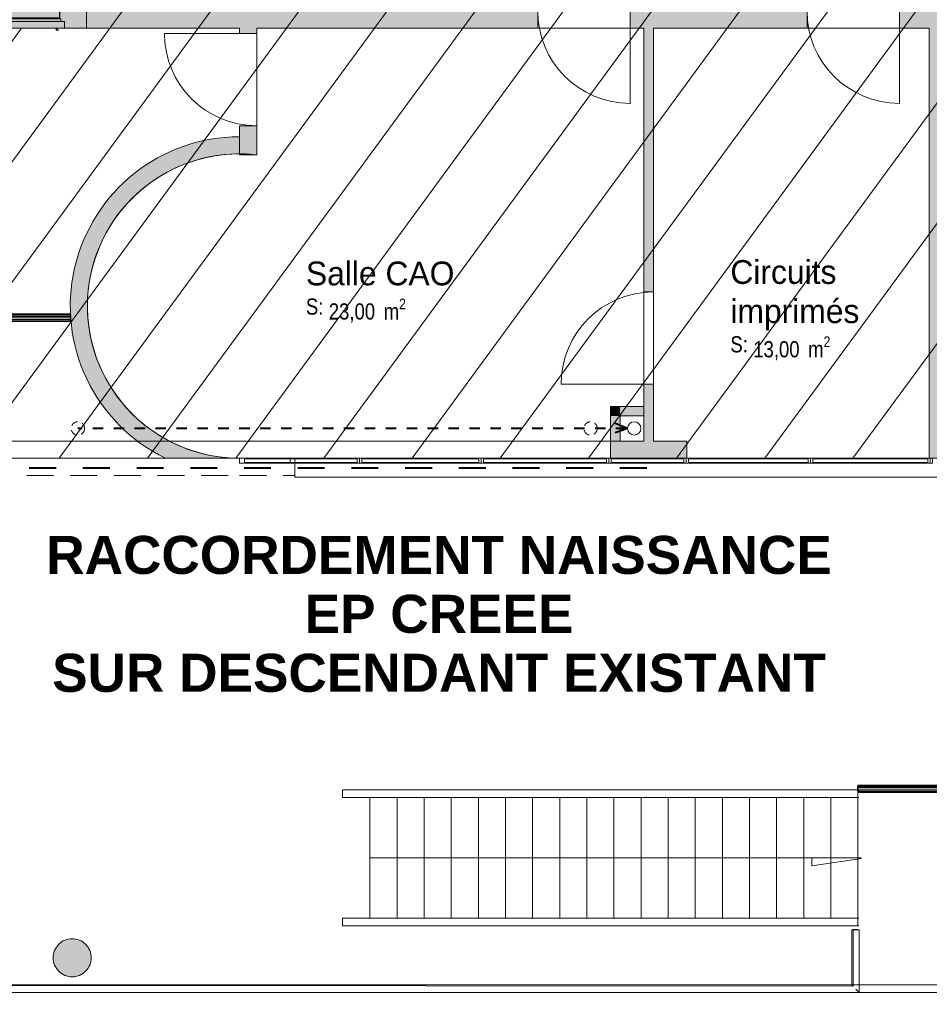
# Model space of a CAD drawing. Header units: millimetres. Extents: x -22000 to 226618, y -100134 to 72379.
# Tile 21 of 44: x 40378 to 49940, y -19739 to -9390. Entities that reach past the tile are written whole.
import ezdxf
from ezdxf.enums import TextEntityAlignment as Align

# ---------------------------------------------------------------- set-up
doc = ezdxf.new("R2010")
doc.units = ezdxf.units.MM
doc.header["$MEASUREMENT"] = 0
for name, pattern in [('Tirets', [458.610928, 282.222247, -176.388681]), ('Tirets moyens', [220, 110, -110]), ('Tirets petits', [125, 75, -50]), ('Traits', [564.444447, 282.222223, -282.222223]), ('Wipeout_Contour', [1000, 0, -1000])]:
    doc.linetypes.add(name, pattern=pattern)
for name, color, linetype in [('06-03 Texte 1000ème 500ème.Texte', 7, 'Continuous'), ('08-01 2D Dessin général.2D', 7, 'Continuous'), ('08-01 contour hachures', 7, 'Continuous'), ('A-AREA-____-OTLN.Modèle IFC', 7, 'Continuous'), ('A-FLOR-HRAL-OTLN.Modèle IFC', 7, 'Continuous'), ('A-GLAZ-____-OTLN.Modèle IFC', 7, 'Continuous'), ('A-GLAZ-CURT-OTLN.Modèle IFC', 7, 'Continuous'), ('A-GLAZ-CWMG-OTLN.Modèle IFC', 7, 'Continuous'), ('A-WALL-____-OTLN.Modèle IFC', 7, 'Continuous'), ('Marques de Zone ARCHICAD', 7, 'Continuous'), ('Portes ARCHICAD', 7, 'Continuous'), ('S-COLS-____-OTLN.Modèle IFC', 7, 'Continuous')]:
    doc.layers.add(name, color=color, linetype=linetype)
doc.styles.add('STYLE_GENERE_1', font='txt')
doc.styles.add('STYLE_GENERE_2', font='ARIALN.TTF')
doc.styles.add('STYLE_GENERE_3', font='txt')

# ---------------------------------------------------------------- blocks, each defined once
blk = doc.blocks.new('Salle CAO_SAR_28_1', base_point=(44086, -12204))
at = {"layer": 'Marques de Zone ARCHICAD', "color": 7, "lineweight": 9, "insert": (43627, -12322), "char_height": 170, "attachment_point": 1, "style": 'STYLE_GENERE_2'}
blk.add_mtext('\\A1;{\\pql;\\pt0,100;\\fArial Narrow|b0|i0|c0|p34;23,00\\fArial Narrow|b0|i0|c0|p34;\\A1{\\H.66x;\\S^  ;}\\fArial Narrow|b0|i0|c0|p34; m\\fArial Narrow|b0|i0|c0|p34;\\A1{\\H.66x;\\S2^  ;}}', dxfattribs=at)
at = {"layer": 'Marques de Zone ARCHICAD', "color": 7, "lineweight": 9}
for tag, height, style, p in [('DUMMY_849', 250, 'STYLE_GENERE_1', (44785, -11858)), ('ROOM_NAME', 250, 'STYLE_GENERE_1', (43387, -11932)), ('calculatedAreaCode', 170, 'STYLE_GENERE_2', (43387, -12320))]:
    blk.add_attdef(tag, text='', height=height, dxfattribs=dict(at, style=style)).set_placement(p, align=Align.TOP_LEFT)
blk = doc.blocks.new('Circuits _BUR_29_1', base_point=(48490, -12395))
at = {"layer": 'Marques de Zone ARCHICAD', "color": 7, "lineweight": 9, "insert": (48089, -12719), "char_height": 170, "attachment_point": 1, "style": 'STYLE_GENERE_2'}
blk.add_mtext('\\A1;{\\pql;\\pt0,100;\\fArial Narrow|b0|i0|c0|p34;13,00\\fArial Narrow|b0|i0|c0|p34;\\A1{\\H.66x;\\S^  ;}\\fArial Narrow|b0|i0|c0|p34; m\\fArial Narrow|b0|i0|c0|p34;\\A1{\\H.66x;\\S2^  ;}}', dxfattribs=at)
at = {"layer": 'Marques de Zone ARCHICAD', "color": 7, "lineweight": 9}
for tag, height, style, p in [('DUMMY_849', 250, 'STYLE_GENERE_1', (49004, -11843)), ('ROOM_NAME', 250, 'STYLE_GENERE_1', (47849, -11917)), ('zoneNameLine2', 250, 'STYLE_GENERE_1', (47849, -12329)), ('DUMMY_850', 250, 'STYLE_GENERE_1', (49131, -12255)), ('calculatedAreaCode', 170, 'STYLE_GENERE_2', (47849, -12717))]:
    blk.add_attdef(tag, text='', height=height, dxfattribs=dict(at, style=style)).set_placement(p, align=Align.TOP_LEFT)
blk = doc.blocks.new('Local gravure_SA_36_1', base_point=(43210, -8300))
at = {"layer": 'Marques de Zone ARCHICAD', "color": 7, "lineweight": 9, "insert": (42504, -8418), "char_height": 170, "attachment_point": 1, "style": 'STYLE_GENERE_2'}
blk.add_mtext('\\A1;{\\pql;\\pt0,100;\\fArial Narrow|b0|i0|c0|p34;8,50\\fArial Narrow|b0|i0|c0|p34;\\A1{\\H.66x;\\S^  ;}\\fArial Narrow|b0|i0|c0|p34; m\\fArial Narrow|b0|i0|c0|p34;\\A1{\\H.66x;\\S2^  ;}}', dxfattribs=at)
at = {"layer": 'Marques de Zone ARCHICAD', "color": 7, "lineweight": 9}
for tag, height, style, p in [('DUMMY_849', 250, 'STYLE_GENERE_1', (44156, -7954)), ('ROOM_NAME', 250, 'STYLE_GENERE_1', (42264, -8032)), ('calculatedAreaCode', 170, 'STYLE_GENERE_2', (42264, -8416))]:
    blk.add_attdef(tag, text='', height=height, dxfattribs=dict(at, style=style)).set_placement(p, align=Align.TOP_LEFT)
blk = doc.blocks.new('Porte (Mur) 171[35]_1')
at = {"layer": 'Portes ARCHICAD', "color": 7, "linetype": 'Continuous', "lineweight": 5}
blk.add_line((46795, -9300), (46795, -10270), dxfattribs=at)
blk.add_arc((46795, -9300), 970, 180, 270, dxfattribs=at)
blk = doc.blocks.new('Porte (Mur) 172[36]_1')
at = {"layer": 'Portes ARCHICAD', "color": 7, "linetype": 'Continuous', "lineweight": 5}
blk.add_line((49625, -9300), (49625, -10270), dxfattribs=at)
blk.add_arc((49625, -9300), 970, 180, 270, dxfattribs=at)
blk = doc.blocks.new('Porte (Mur) 173[37]_1')
at = {"layer": 'Portes ARCHICAD', "color": 7, "linetype": 'Continuous', "lineweight": 5}
blk.add_line((50368, -9300), (50368, -10270), dxfattribs=at)
blk.add_arc((50368, -9300), 970, 270, 0, dxfattribs=at)
blk = doc.blocks.new('Porte (Mur) 174[38]_1')
at = {"layer": 'Portes ARCHICAD', "color": 7, "linetype": 'Continuous', "lineweight": 5}
blk.add_line((54532, -9300), (54532, -10270), dxfattribs=at)
blk.add_arc((54532, -9300), 970, 270, 0, dxfattribs=at)
blk = doc.blocks.new('Mur_60_1', base_point=(41080, -9390))
at = {"layer": 'A-WALL-____-OTLN.Modèle IFC', "linetype": 'Continuous', "lineweight": 0, "true_color": 0xffffff}
for points in [[(41080, -9480), (45825, -9480), (45825, -9300), (41080, -9300)], [(46795, -9480), (48655, -9480), (48655, -9300), (46795, -9300)], [(49625, -9480), (50368, -9480), (50368, -9300), (49625, -9300)], [(51338, -9480), (54532, -9480), (54532, -9300), (51338, -9300)], [(61435, -9300), (55502, -9300), (55502, -9480), (61435, -9480)], [(61435, -9480), (61535, -9480), (61535, -9300)], [(61435, -9300), (61435, -9480), (61535, -9300)]]:
    blk.add_hatch(color=7, dxfattribs=at).paths.add_polyline_path(points)
at = {"layer": 'A-WALL-____-OTLN.Modèle IFC', "color": 7, "linetype": 'Continuous', "lineweight": 20}
for p, q in [((45825, -9480), (45825, -9300)), ((46795, -9480), (46795, -9300)), ((48655, -9480), (48655, -9300)), ((49625, -9480), (49625, -9300)), ((50368, -9480), (50368, -9300)), ((51338, -9480), (51338, -9300)), ((54532, -9480), (54532, -9300)), ((55502, -9480), (55502, -9300))]:
    blk.add_line(p, q, dxfattribs=at)
at = {"layer": 'A-WALL-____-OTLN.Modèle IFC', "color": 7, "linetype": 'Continuous', "lineweight": 20, "flags": 128}
for points in [[(45340, -9300), (41080, -9300)], [(41080, -9480), (41080, -9300)], [(45825, -9300), (45440, -9300)], [(48655, -9300), (46795, -9300)], [(50368, -9300), (49625, -9300)], [(54532, -9300), (51338, -9300)], [(61435, -9300), (55502, -9300)], [(61535, -9300), (61535, -9480)], [(41080, -9480), (42690, -9480)], [(42870, -9480), (45825, -9480)], [(46795, -9480), (46940, -9480)], [(47040, -9480), (48655, -9480)], [(49625, -9480), (49940, -9480)], [(50040, -9480), (50368, -9480)], [(51338, -9480), (53290, -9480)], [(53390, -9480), (54532, -9480)], [(55502, -9480), (58800, -9480)], [(58900, -9480), (61435, -9480)]]:
    blk.add_lwpolyline(points, dxfattribs=at)
at = {"layer": 'Portes ARCHICAD', "color": 7, "linetype": 'Continuous', "lineweight": 5}
for name in ['Porte (Mur) 171[35]_1', 'Porte (Mur) 172[36]_1', 'Porte (Mur) 173[37]_1', 'Porte (Mur) 174[38]_1']:
    blk.add_blockref(name, (0, 0), dxfattribs=at)
blk = doc.blocks.new('Porte (Mur) 187[51]_1')
at = {"layer": 'Portes ARCHICAD', "color": 7, "linetype": 'Continuous', "lineweight": 5}
blk.add_line((47040, -13221), (46070, -13221), dxfattribs=at)
blk.add_arc((47040, -13221), 970, 90, 180, dxfattribs=at)
blk = doc.blocks.new('Mur_76_1', base_point=(46990, -9390))
at = {"layer": 'A-WALL-____-OTLN.Modèle IFC', "linetype": 'Continuous', "lineweight": 0, "true_color": 0xffffff}
for points in [[(47040, -9480), (46940, -9480), (46940, -12251), (47040, -12251)], [(47040, -13221), (46940, -13221), (46940, -13820), (47040, -13820)]]:
    blk.add_hatch(color=7, dxfattribs=at).paths.add_polyline_path(points)
at = {"layer": 'A-WALL-____-OTLN.Modèle IFC', "color": 7, "linetype": 'Continuous', "lineweight": 20}
for p, q in [((46940, -12251), (47040, -12251)), ((46940, -13221), (47040, -13221))]:
    blk.add_line(p, q, dxfattribs=at)
at = {"layer": 'A-WALL-____-OTLN.Modèle IFC', "color": 7, "linetype": 'Continuous', "lineweight": 20, "flags": 128}
for points in [[(46940, -9480), (46940, -12251)], [(47040, -12251), (47040, -9480)], [(46940, -13221), (46940, -13455)], [(47040, -13820), (47040, -13221)], [(46940, -13555), (46940, -13820)]]:
    blk.add_lwpolyline(points, dxfattribs=at)
at = {"layer": 'Portes ARCHICAD', "color": 7, "linetype": 'Continuous', "lineweight": 5}
blk.add_blockref('Porte (Mur) 187[51]_1', (0, 0), dxfattribs=at)
blk = doc.blocks.new('Mur_77_1', base_point=(49990, -9390))
at = {"layer": 'A-WALL-____-OTLN.Modèle IFC', "linetype": 'Continuous', "lineweight": 0, "true_color": 0xffffff}
for points in [[(49940, -9480), (49940, -14000), (50040, -14000), (50040, -9480)], [(49940, -14180), (50040, -14180), (50040, -14000), (49940, -14000)]]:
    blk.add_hatch(color=7, dxfattribs=at).paths.add_polyline_path(points)
at = {"layer": 'A-WALL-____-OTLN.Modèle IFC', "color": 7, "linetype": 'Continuous', "lineweight": 20}
for p, q in [((49940, -14000), (49940, -14180)), ((50040, -14180), (50040, -14000))]:
    blk.add_line(p, q, dxfattribs=at)
at = {"layer": 'A-WALL-____-OTLN.Modèle IFC', "color": 7, "linetype": 'Tirets', "lineweight": 9}
blk.add_line((49940, -14180), (50040, -14180), dxfattribs=at)
at = {"layer": 'A-WALL-____-OTLN.Modèle IFC', "color": 7, "linetype": 'Continuous', "lineweight": 20, "flags": 128}
for points in [[(49940, -9480), (49940, -14000)], [(50040, -14000), (50040, -9480)]]:
    blk.add_lwpolyline(points, dxfattribs=at)
blk = doc.blocks.new('Porte (Mur) 193[57]_1')
at = {"layer": 'Portes ARCHICAD', "color": 7, "linetype": 'Continuous', "lineweight": 5}
blk.add_line((42870, -9535), (41900, -9535), dxfattribs=at)
blk.add_arc((42870, -9535), 970, 180, 270, dxfattribs=at)
blk = doc.blocks.new('Mur_86_1', base_point=(42780, -10810))
at = {"layer": 'A-WALL-____-OTLN.Modèle IFC', "linetype": 'Continuous', "lineweight": 0, "true_color": 0xffffff}
for points in [[(42690, -9535), (42870, -9535), (42870, -9480), (42690, -9480)], [(42690, -10810), (42870, -10810), (42870, -10505), (42690, -10505)]]:
    blk.add_hatch(color=7, dxfattribs=at).paths.add_polyline_path(points)
at = {"layer": 'A-WALL-____-OTLN.Modèle IFC', "color": 7, "linetype": 'Continuous', "lineweight": 20}
for p, q in [((42870, -9535), (42690, -9535)), ((42870, -10505), (42690, -10505))]:
    blk.add_line(p, q, dxfattribs=at)
at = {"layer": 'A-WALL-____-OTLN.Modèle IFC', "color": 7, "linetype": 'Continuous', "lineweight": 20, "flags": 128}
for points in [[(42690, -9480), (42690, -9535)], [(42870, -9535), (42870, -9480)], [(42690, -10505), (42690, -10810)], [(42870, -10810), (42870, -10505)], [(42690, -10810), (42870, -10810)]]:
    blk.add_lwpolyline(points, dxfattribs=at)
at = {"layer": 'Portes ARCHICAD', "color": 7, "linetype": 'Continuous', "lineweight": 5}
blk.add_blockref('Porte (Mur) 193[57]_1', (0, 0), dxfattribs=at)
blk = doc.blocks.new('Mur_90_1', base_point=(61535, -14090))
at = {"layer": 'A-WALL-____-OTLN.Modèle IFC', "color": 7, "linetype": 'Continuous', "lineweight": 20}
for p, q in [((49940, -14000), (49940, -14180)), ((50040, -14180), (50040, -14000))]:
    blk.add_line(p, q, dxfattribs=at)
at = {"layer": 'A-WALL-____-OTLN.Modèle IFC', "color": 7, "linetype": 'Tirets', "lineweight": 9, "flags": 128}
for points in [[(49940, -14000), (42690, -14000)], [(61535, -14000), (50040, -14000)], [(61535, -14180), (61535, -14000)], [(42690, -14180), (61535, -14180)]]:
    blk.add_lwpolyline(points, dxfattribs=at)
blk = doc.blocks.new('Mur_94_1', base_point=(34490, -14090))
at = {"layer": 'A-WALL-____-OTLN.Modèle IFC', "color": 7, "linetype": 'Tirets', "lineweight": 9, "flags": 128}
for points in [[(35270, -14000), (34490, -14180)], [(41910, -14000), (35270, -14000)], [(34490, -14180), (42690, -14180)]]:
    blk.add_lwpolyline(points, dxfattribs=at)
blk = doc.blocks.new('Mur_102_1', base_point=(42690, -10710))
at = {"layer": 'A-WALL-____-OTLN.Modèle IFC', "linetype": 'Continuous', "lineweight": 0, "true_color": 0xffffff}
blk.add_hatch(color=7, dxfattribs=at).paths.add_polyline_path([(42690, -10620, 0.795514), (41910, -14000), (42690, -14000, -1), (42690, -10800)])
at = {"layer": 'A-WALL-____-OTLN.Modèle IFC', "color": 7, "linetype": 'Continuous', "lineweight": 20, "flags": 128}
blk.add_lwpolyline([(42690, -10800), (42690, -10620)], dxfattribs=at)
at = {"layer": 'A-WALL-____-OTLN.Modèle IFC', "color": 7, "linetype": 'Continuous', "lineweight": 20}
for radius, end in [(1780, 244.011), (1600, 270)]:
    blk.add_arc((42690, -12400), radius, 90, end, dxfattribs=at)
blk = doc.blocks.new('Mur_113_1', base_point=(46590, -13910))
at = {"layer": 'A-WALL-____-OTLN.Modèle IFC', "linetype": 'Continuous', "lineweight": 0, "true_color": 0xffffff}
blk.add_hatch(color=7, dxfattribs=at).paths.add_polyline_path([(46590, -14000), (47390, -14000), (47390, -13820), (46590, -13820)])
at = {"layer": 'A-WALL-____-OTLN.Modèle IFC', "color": 7, "linetype": 'Continuous', "lineweight": 20, "flags": 128}
for points in [[(46590, -13820), (46590, -14000)], [(46940, -13820), (46690, -13820)], [(47390, -13820), (47040, -13820)], [(47390, -14000), (47390, -13820)], [(46590, -14000), (47390, -14000)]]:
    blk.add_lwpolyline(points, dxfattribs=at)
blk = doc.blocks.new('Mur_118_1', base_point=(36100, -9340))
at = {"layer": 'A-WALL-____-OTLN.Modèle IFC', "linetype": 'Continuous', "lineweight": 0, "true_color": 0xffffff}
blk.add_hatch(color=7, dxfattribs=at).paths.add_polyline_path([(36100, -9480), (41080, -9480), (41080, -9200), (36100, -9200)])
at = {"layer": 'A-WALL-____-OTLN.Modèle IFC', "color": 7, "linetype": 'Continuous', "lineweight": 20, "flags": 128}
for points in [[(41080, -9200), (36100, -9200)], [(36100, -9200), (36100, -9480)], [(41080, -9480), (41080, -9200)], [(36100, -9480), (41080, -9480)]]:
    blk.add_lwpolyline(points, dxfattribs=at)
blk = doc.blocks.new('Mur_127_1', base_point=(43270, -14100))
at = {"color": 254, "linetype": 'Wipeout_Contour', "lineweight": 0, "ltscale": 216060.917181}
blk.add_wipeout([(43270, -14200), (60910, -14200), (60910, -14000), (43270, -14000)], dxfattribs=at).dxf.layer = 'A-WALL-____-OTLN.Modèle IFC'
at = {"layer": 'A-WALL-____-OTLN.Modèle IFC', "color": 7, "linetype": 'Continuous', "lineweight": 9, "flags": 128}
for points in [[(60910, -14000), (43270, -14000)], [(43270, -14000), (43270, -14200)], [(60910, -14200), (60910, -14000)], [(43270, -14200), (60910, -14200)]]:
    blk.add_lwpolyline(points, dxfattribs=at)
blk = doc.blocks.new('Mur_151_1', base_point=(46640, -13910))
at = {"layer": 'A-WALL-____-OTLN.Modèle IFC', "linetype": 'Continuous', "lineweight": 0, "true_color": 0xffffff}
for points in [[(46590, -13455), (46690, -13555), (46690, -13455)], [(46590, -13555), (46690, -13555), (46590, -13455)], [(46590, -13555), (46590, -13820), (46690, -13820), (46690, -13555)]]:
    blk.add_hatch(color=7, dxfattribs=at).paths.add_polyline_path(points)
at = {"layer": 'A-WALL-____-OTLN.Modèle IFC', "color": 7, "linetype": 'Continuous', "lineweight": 20, "flags": 128}
for points in [[(46590, -13455), (46690, -13455)], [(46590, -13455), (46590, -13820)], [(46690, -13820), (46690, -13555)]]:
    blk.add_lwpolyline(points, dxfattribs=at)
blk = doc.blocks.new('Mur_152_1', base_point=(46640, -13505))
at = {"layer": 'A-WALL-____-OTLN.Modèle IFC', "linetype": 'Continuous', "lineweight": 0, "true_color": 0xffffff}
blk.add_hatch(color=7, dxfattribs=at).paths.add_polyline_path([(46690, -13555), (46940, -13555), (46940, -13455), (46690, -13455)])
at = {"layer": 'A-WALL-____-OTLN.Modèle IFC', "color": 7, "linetype": 'Continuous', "lineweight": 20, "flags": 128}
for points in [[(46940, -13455), (46690, -13455)], [(46690, -13555), (46940, -13555)]]:
    blk.add_lwpolyline(points, dxfattribs=at)
blk = doc.blocks.new('Poteau_5_1', base_point=(40930, -19250))
at = {"layer": 'S-COLS-____-OTLN.Modèle IFC', "linetype": 'Continuous', "lineweight": 0, "true_color": 0xffffff}
blk.add_hatch(color=7, dxfattribs=at).paths.add_polyline_path([(40730, -19250, 0.414214), (40930, -19450, 0.414214), (41130, -19250, 0.414214), (40930, -19050, 0.414214)])
at = {"layer": 'S-COLS-____-OTLN.Modèle IFC', "color": 7, "linetype": 'Continuous', "lineweight": 5, "flags": 128}
blk.add_lwpolyline([(40730, -19250, 0.414214), (40930, -19450, 0.414214), (41130, -19250, 0.414214), (40930, -19050, 0.414214)], format="xyb", close=True, dxfattribs=at)
blk = doc.blocks.new('Barrière 34[46]_1', base_point=(28830, -37404))
at = {"layer": 'A-FLOR-HRAL-OTLN.Modèle IFC', "color": 7, "linetype": 'Continuous', "lineweight": 18}
for p, q in [((49190, -17450), (49186, -17450)), ((49186, -17450), (49186, -17500)), ((49190, -17434), (49190, -17438)), ((49190, -17434), (50710, -17434)), ((49190, -17438), (49190, -17448)), ((49190, -17438), (50710, -17438)), ((49190, -17448), (49190, -17462)), ((49190, -17448), (50710, -17448)), ((49190, -17462), (49190, -17479)), ((49190, -17462), (50710, -17462)), ((49190, -17479), (49190, -17494)), ((49190, -17479), (50710, -17479)), ((50710, -17434), (50710, -17438)), ((50710, -17438), (50710, -17448)), ((50710, -17448), (50710, -17462)), ((50714, -17450), (50710, -17450)), ((50710, -17462), (50710, -17479)), ((50710, -17479), (50710, -17494)), ((50714, -17500), (50714, -17450)), ((49186, -17500), (49190, -17500)), ((49190, -17494), (49190, -17507)), ((49190, -17494), (50710, -17494)), ((49190, -17507), (49190, -17514)), ((49190, -17507), (50710, -17507)), ((49190, -17514), (49190, -17514)), ((49190, -17514), (50710, -17514)), ((49190, -17514), (50710, -17514)), ((50710, -17494), (50710, -17507)), ((50710, -17500), (50714, -17500)), ((50710, -17507), (50710, -17514)), ((50710, -17514), (50710, -17514))]:
    blk.add_line(p, q, dxfattribs=at)
blk = doc.blocks.new('Barrière 35[47]_1', base_point=(27809, -19616))
at = {"layer": 'A-FLOR-HRAL-OTLN.Modèle IFC', "color": 7, "linetype": 'Continuous', "lineweight": 18}
for p, q in [((27811, -18956), (27817, -18956)), ((27811, -19244), (27811, -18956)), ((27817, -18956), (27824, -18956)), ((27824, -18956), (27839, -18956)), ((27825, -18956), (27825, -18952)), ((27875, -18952), (27825, -18952)), ((27839, -18956), (27855, -18956)), ((27853, -19293), (27855, -18956)), ((27855, -18956), (27862, -18956)), ((27862, -18956), (27869, -18956)), ((27869, -18956), (27883, -18956)), ((27875, -18952), (27875, -18956)), ((27883, -18956), (27877, -19548)), ((27883, -18956), (27887, -18956)), ((27887, -18956), (27891, -18956)), ((27891, -18956), (27891, -19534)), ((49124, -18956), (49131, -18956)), ((49124, -19534), (49124, -18956)), ((49131, -18956), (49138, -18956)), ((49138, -18956), (49153, -18956)), ((49138, -19548), (49138, -18956)), ((49140, -18956), (49140, -18952)), ((49140, -18952), (49190, -18952)), ((49153, -18956), (49169, -18956)), ((49169, -18956), (49183, -18956)), ((49183, -18956), (49197, -18956)), ((49190, -18952), (49190, -18956)), ((49197, -18956), (49201, -18956)), ((49201, -18956), (49204, -18956)), ((49204, -18956), (49204, -19225)), ((27811, -19285), (27811, -19244)), ((49204, -19225), (49204, -19327)), ((27811, -19614), (27811, -19285)), ((49204, -19327), (49204, -19614)), ((27884, -19541), (27877, -19548)), ((38508, -19542), (27877, -19548)), ((27891, -19534), (27884, -19541)), ((27891, -19534), (40959, -19534)), ((38508, -19542), (49138, -19548)), ((40959, -19534), (41008, -19534)), ((41008, -19534), (49124, -19534)), ((49124, -19534), (49131, -19541)), ((49131, -19541), (49138, -19548)), ((27814, -19611), (27811, -19614)), ((40879, -19614), (27811, -19614)), ((27816, -19609), (27814, -19611)), ((27818, -19607), (27816, -19609)), ((27832, -19593), (27818, -19607)), ((27846, -19579), (27832, -19593)), ((40928, -19614), (40879, -19614)), ((49204, -19614), (40928, -19614)), ((49169, -19579), (49183, -19593)), ((49183, -19593), (49197, -19607)), ((49197, -19607), (49199, -19609)), ((49199, -19609), (49201, -19611)), ((49201, -19611), (49204, -19614))]:
    blk.add_line(p, q, dxfattribs=at)
blk = doc.blocks.new('IFC Extruded[154]_1', base_point=(42980, -14000))
at = {"layer": 'A-GLAZ-CURT-OTLN.Modèle IFC', "color": 7, "linetype": 'Continuous', "lineweight": 18}
for p, q in [((43220, -14005), (42740, -14005)), ((42740, -14005), (42740, -14045)), ((42740, -14045), (43220, -14045)), ((43220, -14045), (43220, -14005))]:
    blk.add_line(p, q, dxfattribs=at)
blk = doc.blocks.new('IFC Extruded[156]_1', base_point=(43333, -14000))
at = {"layer": 'A-GLAZ-CURT-OTLN.Modèle IFC', "color": 7, "linetype": 'Continuous', "lineweight": 18}
for p, q in [((43925, -14005), (42740, -14005)), ((42740, -14005), (42740, -14045)), ((42740, -14045), (43925, -14045)), ((43925, -14045), (43925, -14005))]:
    blk.add_line(p, q, dxfattribs=at)
blk = doc.blocks.new('IFC Extruded[157]_1', base_point=(44590, -14000))
at = {"layer": 'A-GLAZ-CURT-OTLN.Modèle IFC', "color": 7, "linetype": 'Continuous', "lineweight": 18}
for p, q in [((45205, -14005), (43975, -14005)), ((43975, -14005), (43975, -14045)), ((43975, -14045), (45205, -14045)), ((45205, -14045), (45205, -14005))]:
    blk.add_line(p, q, dxfattribs=at)
blk = doc.blocks.new('IFC Extruded[158]_1', base_point=(45900, -14000))
at = {"layer": 'A-GLAZ-CURT-OTLN.Modèle IFC', "color": 7, "linetype": 'Continuous', "lineweight": 18}
for p, q in [((46545, -14005), (45255, -14005)), ((45255, -14005), (45255, -14045)), ((45255, -14045), (46545, -14045)), ((46545, -14045), (46545, -14005))]:
    blk.add_line(p, q, dxfattribs=at)
blk = doc.blocks.new('IFC Extruded[159]_1', base_point=(46978, -14000))
at = {"layer": 'A-GLAZ-CURT-OTLN.Modèle IFC', "color": 7, "linetype": 'Continuous', "lineweight": 18}
for p, q in [((47360, -14005), (46595, -14005)), ((46595, -14005), (46595, -14045)), ((46595, -14045), (47360, -14045)), ((47360, -14045), (47360, -14005))]:
    blk.add_line(p, q, dxfattribs=at)
blk = doc.blocks.new('IFC Extruded[160]_1', base_point=(48038, -14000))
at = {"layer": 'A-GLAZ-CURT-OTLN.Modèle IFC', "color": 7, "linetype": 'Continuous', "lineweight": 18}
for p, q in [((48665, -14005), (47410, -14005)), ((47410, -14005), (47410, -14045)), ((47410, -14045), (48665, -14045)), ((48665, -14045), (48665, -14005))]:
    blk.add_line(p, q, dxfattribs=at)
blk = doc.blocks.new('IFC Extruded[161]_1', base_point=(49320, -14000))
at = {"layer": 'A-GLAZ-CURT-OTLN.Modèle IFC', "color": 7, "linetype": 'Continuous', "lineweight": 18}
for p, q in [((49925, -14005), (48715, -14005)), ((48715, -14005), (48715, -14045)), ((48715, -14045), (49925, -14045)), ((49925, -14045), (49925, -14005))]:
    blk.add_line(p, q, dxfattribs=at)
blk = doc.blocks.new('IFC Extruded[182]_1', base_point=(49925, -14000))
at = {"layer": 'A-GLAZ-CWMG-OTLN.Modèle IFC', "color": 7, "linetype": 'Continuous', "lineweight": 18}
for p, q in [((48715, -14000), (48715, -14050)), ((48715, -14000), (49925, -14000)), ((48715, -14050), (49925, -14050)), ((49925, -14000), (49925, -14050))]:
    blk.add_line(p, q, dxfattribs=at)
blk = doc.blocks.new('IFC Extruded[183]_1', base_point=(48665, -14000))
at = {"layer": 'A-GLAZ-CWMG-OTLN.Modèle IFC', "color": 7, "linetype": 'Continuous', "lineweight": 18}
for p, q in [((47410, -14000), (47410, -14050)), ((47410, -14000), (48665, -14000)), ((47410, -14050), (48665, -14050)), ((48665, -14000), (48665, -14050))]:
    blk.add_line(p, q, dxfattribs=at)
blk = doc.blocks.new('IFC Extruded[184]_1', base_point=(47360, -14000))
at = {"layer": 'A-GLAZ-CWMG-OTLN.Modèle IFC', "color": 7, "linetype": 'Continuous', "lineweight": 18}
for p, q in [((46595, -14000), (46595, -14050)), ((46595, -14000), (47360, -14000)), ((46595, -14050), (47360, -14050)), ((47360, -14000), (47360, -14050))]:
    blk.add_line(p, q, dxfattribs=at)
blk = doc.blocks.new('IFC Extruded[185]_1', base_point=(46545, -14000))
at = {"layer": 'A-GLAZ-CWMG-OTLN.Modèle IFC', "color": 7, "linetype": 'Continuous', "lineweight": 18}
for p, q in [((45255, -14000), (45255, -14050)), ((45255, -14000), (46545, -14000)), ((45255, -14050), (46545, -14050)), ((46545, -14000), (46545, -14050))]:
    blk.add_line(p, q, dxfattribs=at)
blk = doc.blocks.new('IFC Extruded[186]_1', base_point=(45205, -14000))
at = {"layer": 'A-GLAZ-CWMG-OTLN.Modèle IFC', "color": 7, "linetype": 'Continuous', "lineweight": 18}
for p, q in [((43975, -14000), (43975, -14050)), ((43975, -14000), (45205, -14000)), ((43975, -14050), (45205, -14050)), ((45205, -14000), (45205, -14050))]:
    blk.add_line(p, q, dxfattribs=at)
blk = doc.blocks.new('IFC Extruded[187]_1', base_point=(43925, -14000))
at = {"layer": 'A-GLAZ-CWMG-OTLN.Modèle IFC', "color": 7, "linetype": 'Continuous', "lineweight": 18}
for p, q in [((42740, -14000), (42740, -14050)), ((42740, -14000), (43925, -14000)), ((42740, -14050), (43925, -14050)), ((43925, -14000), (43925, -14050))]:
    blk.add_line(p, q, dxfattribs=at)
blk = doc.blocks.new('IFC Extruded[197]_1', base_point=(49950, -14000))
at = {"layer": 'A-GLAZ-CWMG-OTLN.Modèle IFC', "color": 7, "linetype": 'Continuous', "lineweight": 18}
for p, q in [((48690, -14000), (48690, -14050)), ((48690, -14000), (49950, -14000)), ((48690, -14050), (49950, -14050)), ((49950, -14000), (49950, -14050))]:
    blk.add_line(p, q, dxfattribs=at)
blk = doc.blocks.new('IFC Extruded[198]_1', base_point=(48690, -14000))
at = {"layer": 'A-GLAZ-CWMG-OTLN.Modèle IFC', "color": 7, "linetype": 'Continuous', "lineweight": 18}
for p, q in [((47385, -14000), (47385, -14050)), ((47385, -14000), (48690, -14000)), ((47385, -14050), (48690, -14050)), ((48690, -14000), (48690, -14050))]:
    blk.add_line(p, q, dxfattribs=at)
blk = doc.blocks.new('IFC Extruded[199]_1', base_point=(47385, -14000))
at = {"layer": 'A-GLAZ-CWMG-OTLN.Modèle IFC', "color": 7, "linetype": 'Continuous', "lineweight": 18}
for p, q in [((46570, -14000), (46570, -14050)), ((46570, -14000), (47385, -14000)), ((46570, -14050), (47385, -14050)), ((47385, -14000), (47385, -14050))]:
    blk.add_line(p, q, dxfattribs=at)
blk = doc.blocks.new('IFC Extruded[200]_1', base_point=(46570, -14000))
at = {"layer": 'A-GLAZ-CWMG-OTLN.Modèle IFC', "color": 7, "linetype": 'Continuous', "lineweight": 18}
for p, q in [((45230, -14000), (45230, -14050)), ((45230, -14000), (46570, -14000)), ((45230, -14050), (46570, -14050)), ((46570, -14000), (46570, -14050))]:
    blk.add_line(p, q, dxfattribs=at)
blk = doc.blocks.new('IFC Extruded[201]_1', base_point=(45230, -14000))
at = {"layer": 'A-GLAZ-CWMG-OTLN.Modèle IFC', "color": 7, "linetype": 'Continuous', "lineweight": 18}
for p, q in [((43950, -14000), (43950, -14050)), ((43950, -14000), (45230, -14000)), ((43950, -14050), (45230, -14050)), ((45230, -14000), (45230, -14050))]:
    blk.add_line(p, q, dxfattribs=at)
blk = doc.blocks.new('IFC Extruded[202]_1', base_point=(43950, -14000))
at = {"layer": 'A-GLAZ-CWMG-OTLN.Modèle IFC', "color": 7, "linetype": 'Continuous', "lineweight": 18}
for p, q in [((42690, -14000), (42690, -14050)), ((42690, -14000), (43950, -14000)), ((42690, -14050), (43950, -14050)), ((43950, -14000), (43950, -14050))]:
    blk.add_line(p, q, dxfattribs=at)
blk = doc.blocks.new('IFC Extruded[204]_1', base_point=(43950, -14000))
at = {"layer": 'A-GLAZ-CWMG-OTLN.Modèle IFC', "color": 7, "linetype": 'Continuous', "lineweight": 18}
for p, q in [((43925, -14050), (43925, -14000)), ((43925, -14000), (43975, -14000)), ((43975, -14050), (43925, -14050)), ((43975, -14000), (43975, -14050))]:
    blk.add_line(p, q, dxfattribs=at)
blk = doc.blocks.new('IFC Extruded[205]_1', base_point=(45230, -14000))
at = {"layer": 'A-GLAZ-CWMG-OTLN.Modèle IFC', "color": 7, "linetype": 'Continuous', "lineweight": 18}
for p, q in [((45205, -14050), (45205, -14000)), ((45205, -14000), (45255, -14000)), ((45255, -14050), (45205, -14050)), ((45255, -14000), (45255, -14050))]:
    blk.add_line(p, q, dxfattribs=at)
blk = doc.blocks.new('IFC Extruded[206]_1', base_point=(42690, -14000))
at = {"layer": 'A-GLAZ-CWMG-OTLN.Modèle IFC', "color": 7, "linetype": 'Continuous', "lineweight": 18}
for p, q in [((42740, -14000), (42690, -14000)), ((42690, -14000), (42690, -14050)), ((42690, -14050), (42740, -14050)), ((42740, -14050), (42740, -14000))]:
    blk.add_line(p, q, dxfattribs=at)
blk = doc.blocks.new('IFC Extruded[207]_1', base_point=(42690, -14000))
at = {"layer": 'A-GLAZ-CWMG-OTLN.Modèle IFC', "color": 7, "linetype": 'Continuous', "lineweight": 18}
for p, q in [((42740, -14000), (42690, -14000)), ((42690, -14000), (42690, -14050)), ((42690, -14050), (42740, -14050)), ((42740, -14050), (42740, -14000))]:
    blk.add_line(p, q, dxfattribs=at)
blk = doc.blocks.new('IFC Extruded[208]_1', base_point=(43270, -14000))
at = {"layer": 'A-GLAZ-CWMG-OTLN.Modèle IFC', "color": 7, "linetype": 'Continuous', "lineweight": 18}
for p, q in [((43220, -14050), (43220, -14000)), ((43220, -14000), (43270, -14000)), ((43270, -14050), (43220, -14050)), ((43270, -14000), (43270, -14050))]:
    blk.add_line(p, q, dxfattribs=at)
blk = doc.blocks.new('IFC Extruded[221]_1', base_point=(49950, -14000))
at = {"layer": 'A-GLAZ-CWMG-OTLN.Modèle IFC', "color": 7, "linetype": 'Continuous', "lineweight": 18}
for p, q in [((49925, -14050), (49925, -14000)), ((49925, -14000), (49975, -14000)), ((49975, -14050), (49925, -14050)), ((49975, -14000), (49975, -14050))]:
    blk.add_line(p, q, dxfattribs=at)
blk = doc.blocks.new('IFC Extruded[222]_1', base_point=(48690, -14000))
at = {"layer": 'A-GLAZ-CWMG-OTLN.Modèle IFC', "color": 7, "linetype": 'Continuous', "lineweight": 18}
for p, q in [((48665, -14050), (48665, -14000)), ((48665, -14000), (48715, -14000)), ((48715, -14050), (48665, -14050)), ((48715, -14000), (48715, -14050))]:
    blk.add_line(p, q, dxfattribs=at)
blk = doc.blocks.new('IFC Extruded[223]_1', base_point=(47385, -14000))
at = {"layer": 'A-GLAZ-CWMG-OTLN.Modèle IFC', "color": 7, "linetype": 'Continuous', "lineweight": 18}
for p, q in [((47360, -14050), (47360, -14000)), ((47360, -14000), (47410, -14000)), ((47410, -14050), (47360, -14050)), ((47410, -14000), (47410, -14050))]:
    blk.add_line(p, q, dxfattribs=at)
blk = doc.blocks.new('IFC Extruded[224]_1', base_point=(46570, -14000))
at = {"layer": 'A-GLAZ-CWMG-OTLN.Modèle IFC', "color": 7, "linetype": 'Continuous', "lineweight": 18}
for p, q in [((46545, -14050), (46545, -14000)), ((46545, -14000), (46595, -14000)), ((46595, -14050), (46545, -14050)), ((46595, -14000), (46595, -14050))]:
    blk.add_line(p, q, dxfattribs=at)
blk = doc.blocks.new('Elément Modèle 48[284]_1', base_point=(36330, -8840))
at = {"layer": 'A-GLAZ-____-OTLN.Modèle IFC', "color": 7, "linetype": 'Continuous', "lineweight": 18}
for p, q in [((36380, -9186), (36380, -9185)), ((36385, -9185), (36380, -9185)), ((36380, -9189), (36380, -9186)), ((36385, -9186), (36380, -9186)), ((36380, -9370), (36380, -9189)), ((36385, -9185), (36385, -9186)), ((40795, -9185), (36385, -9185)), ((36385, -9186), (36385, -9189)), ((36385, -9189), (36385, -9370)), ((40795, -9186), (40795, -9185)), ((40800, -9185), (40795, -9185)), ((40795, -9189), (40795, -9186)), ((40800, -9186), (40795, -9186)), ((40795, -9370), (40795, -9189)), ((40800, -9185), (40800, -9186)), ((40800, -9186), (40800, -9189)), ((40800, -9189), (40800, -9370)), ((36330, -9480), (36330, -9410)), ((36330, -9410), (40850, -9410)), ((36370, -9410), (36370, -9380)), ((36370, -9380), (40810, -9380)), ((36380, -9380), (36380, -9370)), ((40800, -9370), (36380, -9370)), ((40800, -9370), (40800, -9380)), ((40810, -9380), (40810, -9410)), ((40850, -9410), (40850, -9480)), ((40850, -9480), (36330, -9480)), ((40760, -9480), (40760, -9498)), ((40760, -9498), (40762, -9500)), ((40762, -9500), (40779, -9500)), ((40770, -9495), (40770, -9480)), ((40779, -9495), (40770, -9495)), ((40779, -9495), (40783, -9495)), ((40783, -9500), (40779, -9500)), ((40783, -9495), (40785, -9495)), ((40783, -9500), (40783, -9495)), ((40785, -9500), (40783, -9500)), ((40785, -9495), (40785, -9500))]:
    blk.add_line(p, q, dxfattribs=at)
blk = doc.blocks.new('Barrière 51[368]_1', base_point=(20814, -19616))
at = {"layer": 'A-FLOR-HRAL-OTLN.Modèle IFC', "color": 7, "linetype": 'Continuous', "lineweight": 18}
for p, q in [((37752, -19534), (56064, -19534)), ((56144, -19614), (37672, -19614))]:
    blk.add_line(p, q, dxfattribs=at)
blk = doc.blocks.new('Barrière 54[371]_1', base_point=(28830, -37404))
at = {"layer": 'A-FLOR-HRAL-OTLN.Modèle IFC', "color": 7, "linetype": 'Continuous', "lineweight": 18}
for p, q in [((36268, -12496), (36264, -12496)), ((36264, -12496), (36264, -12546)), ((36268, -12481), (36268, -12485)), ((36268, -12481), (40913, -12481)), ((36268, -12485), (36268, -12494)), ((36268, -12485), (40913, -12485)), ((36268, -12494), (36268, -12509)), ((36268, -12494), (40913, -12494)), ((36268, -12509), (36268, -12525)), ((36268, -12509), (40913, -12509)), ((40913, -12481), (40913, -12485)), ((40913, -12485), (40913, -12494)), ((40913, -12494), (40913, -12509)), ((40917, -12496), (40913, -12496)), ((40913, -12509), (40913, -12525)), ((40917, -12546), (40917, -12496)), ((36264, -12546), (36268, -12546)), ((36268, -12525), (36268, -12541)), ((36268, -12525), (40913, -12525)), ((36268, -12541), (36268, -12554)), ((36268, -12541), (40913, -12541)), ((36268, -12554), (36268, -12560)), ((36268, -12554), (40913, -12554)), ((36268, -12560), (36268, -12561)), ((36268, -12560), (40913, -12560)), ((36268, -12561), (40913, -12561)), ((40913, -12525), (40913, -12541)), ((40913, -12541), (40913, -12554)), ((40913, -12546), (40917, -12546)), ((40913, -12554), (40913, -12560)), ((40913, -12560), (40913, -12561))]:
    blk.add_line(p, q, dxfattribs=at)

msp = doc.modelspace()

# ---------------------------------------------------------------- linework, layer by layer
at = {"layer": '08-01 2D Dessin général.2D', "color": 7, "linetype": 'Traits', "lineweight": 40}
for q in [(46631, -13630), (46639, -13731)]:
    msp.add_line((46768, -13686), q, dxfattribs=at)
at = {"layer": '08-01 2D Dessin général.2D', "color": 7, "linetype": 'Tirets moyens', "lineweight": 40}
msp.add_line((46756, -13686), (40990, -13686), dxfattribs=at)
at = {"layer": '08-01 2D Dessin général.2D', "color": 7, "linetype": 'Continuous', "lineweight": 9}
for p, q in [((46940, -13820), (39452, -13820)), ((49199, -17485), (43771, -17485)), ((43771, -17485), (43771, -17565)), ((43771, -17565), (49199, -17565)), ((44060, -17565), (44060, -18835)), ((44345, -17565), (44345, -18835)), ((44630, -17565), (44630, -18835)), ((44915, -17565), (44915, -18835)), ((45200, -17565), (45200, -18835)), ((45485, -17565), (45485, -18835)), ((45770, -17565), (45770, -18835)), ((46055, -17565), (46055, -18835)), ((46340, -17565), (46340, -18835)), ((46625, -17565), (46625, -18835)), ((46910, -17565), (46910, -18835)), ((47195, -17565), (47195, -18835)), ((47480, -17565), (47480, -18835)), ((47765, -17565), (47765, -18835)), ((48050, -17565), (48050, -18835)), ((48335, -17565), (48335, -18835)), ((48620, -17565), (48620, -18835)), ((48905, -17565), (48905, -18835)), ((49190, -17514), (49190, -18915)), ((44059, -18200), (49225, -18200)), ((48706, -18284), (48706, -18200)), ((49227, -18207), (48706, -18284)), ((49199, -18835), (43771, -18835)), ((43771, -18835), (43771, -18915)), ((43771, -18915), (49199, -18915)), ((44060, -18915), (44060, -18915)), ((44345, -18915), (44345, -18915)), ((44630, -18915), (44630, -18915)), ((44915, -18915), (44915, -18915)), ((45200, -18915), (45200, -18915)), ((45485, -18915), (45485, -18915)), ((45770, -18915), (45770, -18915)), ((46055, -18915), (46055, -18915)), ((46340, -18915), (46340, -18915)), ((46625, -18915), (46625, -18915)), ((46910, -18915), (46910, -18915)), ((47195, -18915), (47195, -18915)), ((47480, -18915), (47480, -18915)), ((47765, -18915), (47765, -18915)), ((48050, -18915), (48050, -18915)), ((48335, -18915), (48335, -18915)), ((48620, -18915), (48620, -18915)), ((48905, -18915), (48905, -18915))]:
    msp.add_line(p, q, dxfattribs=at)
at = {"layer": '08-01 2D Dessin général.2D', "color": 7, "linetype": 'Tirets petits', "lineweight": 9}
for centre in [(40990, -13686), (46379, -13686)]:
    msp.add_circle(centre, 70, dxfattribs=at)
at = {"layer": '08-01 2D Dessin général.2D', "color": 7, "linetype": 'Continuous', "lineweight": 9}
msp.add_circle((46838, -13686), 70, dxfattribs=at)
at = {"layer": '08-01 contour hachures', "color": 7, "linetype": 'Continuous', "lineweight": 9, "flags": 128}
msp.add_lwpolyline([(280, -280), (36100, -280), (36100, -9480), (41080, -9480), (41080, -280), (82598, -280)], dxfattribs=at)
at = {"layer": 'A-AREA-____-OTLN.Modèle IFC', "color": 7, "linetype": 'Continuous', "lineweight": 0, "true_color": 0xfdf5ec, "flags": 128}
for points in [[(45390, -9480), (42870, -9480), (42870, -10810, 1.058019), (42690, -14000), (43270, -14000), (43270, -14000), (46590, -14000), (46590, -13820), (46940, -13820), (46940, -9480)], [(6474, -21204), (33900, -21200), (33896, -21666), (43904, -21666), (43900, -21200), (87611, -21200), (85929, -14180), (84275, -14180), (85600, -19614), (65601, -19614), (65601, -13663, -0.157957), (65065, -12490), (63313, -12490, -0.214878), (62629, -13811), (62629, -19614), (14566, -19614), (14566, -13811, -0.215084), (13882, -12490), (12276, -12490, -0.214969), (11594, -13810), (11583, -19614), (6474, -19614)]]:
    msp.add_lwpolyline(points, format="xyb", close=True, dxfattribs=at)
msp.add_lwpolyline([(49940, -9480), (47040, -9480), (47040, -13820), (47390, -13820), (47390, -14000), (49940, -14000)], close=True, dxfattribs=at)

# ---------------------------------------------------------------- block references
at = {"layer": 'A-AREA-____-OTLN.Modèle IFC', "color": 7, "linetype": 'Continuous', "lineweight": 9}
for name, p, values in [('Local gravure_SA_36_1', (43210, -8300), {'ROOM_NAME': 'Local gravure', 'calculatedAreaCode': 'S: '}), ('Salle CAO_SAR_28_1', (44086, -12204), {'ROOM_NAME': 'Salle CAO', 'calculatedAreaCode': 'S: '}), ('Circuits _BUR_29_1', (48490, -12395), {'ROOM_NAME': 'Circuits ', 'zoneNameLine2': 'imprimés', 'calculatedAreaCode': 'S: '})]:
    msp.add_blockref(name, p, dxfattribs=at).add_auto_attribs(values)
at = {"layer": 'A-FLOR-HRAL-OTLN.Modèle IFC', "color": 7, "linetype": 'Continuous', "lineweight": 18}
for name, p in [('Barrière 54[371]_1', (28830, -37404)), ('Barrière 34[46]_1', (28830, -37404)), ('Barrière 51[368]_1', (20814, -19616)), ('Barrière 35[47]_1', (27809, -19616))]:
    msp.add_blockref(name, p, dxfattribs=at)
at = {"layer": 'A-GLAZ-____-OTLN.Modèle IFC', "color": 7, "linetype": 'Continuous', "lineweight": 18}
msp.add_blockref('Elément Modèle 48[284]_1', (36330, -8840), dxfattribs=at)
at = {"layer": 'A-GLAZ-CWMG-OTLN.Modèle IFC', "color": 7, "linetype": 'Continuous', "lineweight": 18}
for name in ['IFC Extruded[206]_1', 'IFC Extruded[207]_1']:
    msp.add_blockref(name, (42690, -14000), dxfattribs=at)
at = {"layer": 'A-WALL-____-OTLN.Modèle IFC', "color": 7, "lineweight": 20}
for name, p in [('Mur_118_1', (36100, -9340)), ('Mur_60_1', (41080, -9390)), ('Mur_86_1', (42780, -10810)), ('Mur_76_1', (46990, -9390)), ('Mur_77_1', (49990, -9390)), ('Mur_102_1', (42690, -10710)), ('Mur_151_1', (46640, -13910)), ('Mur_152_1', (46640, -13505)), ('Mur_113_1', (46590, -13910)), ('Mur_94_1', (34490, -14090)), ('Mur_90_1', (61535, -14090))]:
    msp.add_blockref(name, p, dxfattribs=at)
at = {"layer": 'S-COLS-____-OTLN.Modèle IFC', "color": 7, "lineweight": 5}
msp.add_blockref('Poteau_5_1', (40930, -19250), dxfattribs=at)

# ---------------------------------------------------------------- texts
at = {"layer": '06-03 Texte 1000ème 500ème.Texte', "color": 7, "linetype": 'Continuous', "lineweight": 9, "insert": (44786, -15638), "char_height": 400, "width": 9109.69, "attachment_point": 5, "line_spacing_factor": 0.928963, "style": 'STYLE_GENERE_3'}
msp.add_mtext('\\A1;{\\pqc;\\fArial|b1|i0|c0|p38;RACCORDEMENT NAISSANCE EP CREEE\\P\\pqc;\\fArial|b1|i0|c0|p38;SUR DESCENDANT EXISTANT}', dxfattribs=at)

# ---------------------------------------------------------------- next in the draw order: block references
at = {"layer": 'A-WALL-____-OTLN.Modèle IFC', "color": 7, "lineweight": 20}
msp.add_blockref('Mur_127_1', (43270, -14100), dxfattribs=at)

# ---------------------------------------------------------------- next in the draw order: hatches: boundary and pattern name
at = {"layer": '08-01 contour hachures', "linetype": 'Continuous', "lineweight": 9}
h = msp.add_hatch(dxfattribs=at)
h.set_pattern_fill('Briques_terre_cuite__ext_56', style=0, pattern_type=2)
h.set_pattern_definition([(53.7682, (43061.8, -7110.4), (-463.491, 632.545), [])])
h.paths.add_polyline_path([(280, -280), (36100, -280), (36100, -9480), (41080, -9480), (41080, -280), (82598, -280), (85886, -14000), (66718, -14000), (66534, -13965), (66285, -13891), (66104, -13807), (65957, -13717), (65793, -13588), (65671, -13465), (65534, -13288), (65443, -13134), (65379, -12994), (65339, -12882), (65311, -12782), (65291, -12685), (65275, -12582), (65268, -12503), (65268, -12310), (63133, -12313), (63134, -12441), (63127, -12559), (63106, -12703), (63082, -12807), (63040, -12944), (62980, -13087), (62930, -13197), (62871, -13281), (62800, -13380), (62690, -13508), (62552, -13635), (62379, -13759), (62272, -13820), (62097, -13898), (61959, -13943), (61677, -14000), (14880, -14000), (14566, -13811), (14375, -13632), (14169, -13373), (14050, -13159), (13993, -13023), (13948, -12888), (13914, -12785), (13901, -12675), (13888, -12569), (13883, -12497), (13868, -12296), (12095, -12301), (12097, -12326), (12096, -12490), (12078, -12654), (11998, -12958), (11846, -13264), (11554, -13603), (11416, -13711), (11254, -13811), (10777, -13976), (280, -14000)])

# ---------------------------------------------------------------- next in the draw order: linework, layer by layer
at = {"layer": '08-01 contour hachures', "color": 7, "linetype": 'Traits', "lineweight": 40}
msp.add_line((40479, -14100), (47240, -14100), dxfattribs=at)
at = {"layer": '08-01 contour hachures', "color": 7, "linetype": 'Continuous', "lineweight": 9, "flags": 128}
msp.add_lwpolyline([(65268, -12310), (63133, -12313), (63134, -12441), (63127, -12559), (63106, -12703), (63082, -12807), (63040, -12944), (62980, -13087), (62930, -13197), (62871, -13281), (62800, -13380), (62690, -13508), (62552, -13635), (62379, -13759), (62272, -13820), (62097, -13898), (61959, -13943), (61677, -14000), (14880, -14000)], dxfattribs=at)

# ---------------------------------------------------------------- next in the draw order: block references
at = {"layer": 'A-GLAZ-CURT-OTLN.Modèle IFC', "color": 7, "linetype": 'Continuous', "lineweight": 18}
for name, p in [('IFC Extruded[154]_1', (42980, -14000)), ('IFC Extruded[156]_1', (43333, -14000)), ('IFC Extruded[157]_1', (44590, -14000)), ('IFC Extruded[158]_1', (45900, -14000)), ('IFC Extruded[159]_1', (46978, -14000)), ('IFC Extruded[160]_1', (48038, -14000)), ('IFC Extruded[161]_1', (49320, -14000))]:
    msp.add_blockref(name, p, dxfattribs=at)
at = {"layer": 'A-GLAZ-CWMG-OTLN.Modèle IFC', "color": 7, "linetype": 'Continuous', "lineweight": 18}
for name, p in [('IFC Extruded[202]_1', (43950, -14000)), ('IFC Extruded[187]_1', (43925, -14000)), ('IFC Extruded[208]_1', (43270, -14000)), ('IFC Extruded[204]_1', (43950, -14000)), ('IFC Extruded[201]_1', (45230, -14000)), ('IFC Extruded[186]_1', (45205, -14000)), ('IFC Extruded[205]_1', (45230, -14000)), ('IFC Extruded[200]_1', (46570, -14000)), ('IFC Extruded[185]_1', (46545, -14000)), ('IFC Extruded[224]_1', (46570, -14000)), ('IFC Extruded[199]_1', (47385, -14000)), ('IFC Extruded[184]_1', (47360, -14000)), ('IFC Extruded[223]_1', (47385, -14000)), ('IFC Extruded[198]_1', (48690, -14000)), ('IFC Extruded[183]_1', (48665, -14000)), ('IFC Extruded[222]_1', (48690, -14000)), ('IFC Extruded[197]_1', (49950, -14000)), ('IFC Extruded[182]_1', (49925, -14000)), ('IFC Extruded[221]_1', (49950, -14000))]:
    msp.add_blockref(name, p, dxfattribs=at)

doc.saveas('drawing.dxf')
